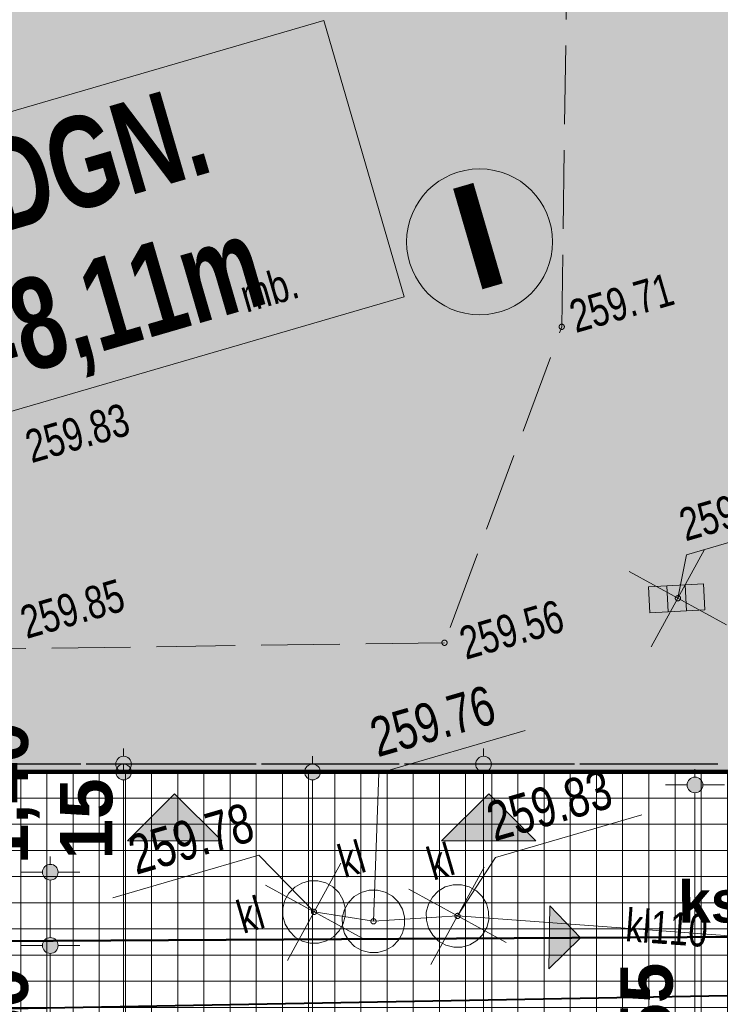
# Model space of a CAD drawing. Header units: millimetres. Extents: x -105537 to 2299296, y -162842 to 175608.
# Tile 14 of 42: x 5981 to 19366, y -4439 to 14373. Entities that reach past the tile are written whole.
import ezdxf
from ezdxf.xclip import XClip

# ---------------------------------------------------------------- set-up
doc = ezdxf.new("R2010")
doc.units = ezdxf.units.MM
doc.header["$MEASUREMENT"] = 0
doc.header["$XCLIPFRAME"] = 0
for name, pattern in [('1054', [2000, 1500, -500]), ('Przerywana', [2400, 1200, -1200]), ('Wipeout_Contour', [1000, 0, -1000])]:
    doc.linetypes.add(name, pattern=pattern)
for name, color, linetype in [('A__!REF_RYSUNKI', 7, 'Continuous'), ('Nowe_01-PZT-WYPEŁNIENIA', 7, 'Continuous'), ('Nowe_02-PZT-OBIEKTY', 7, 'Continuous'), ('Nowe_A__SCIANY', 7, 'Continuous'), ('Nowe_A_WYM_SYTUACJA', 7, 'Continuous')]:
    doc.layers.add(name, color=color, linetype=linetype)
for name, color, linetype, lineweight in [('Nowe_01-PZT-WYPEŁNIENIA_Nr_pióra__18', 9, 'Continuous', 13), ('Nowe_01-PZT-WYPEŁNIENIA_Nr_pióra__208', 7, 'Continuous', 100), ('Nowe_02-PZT-OBIEKTY_Nr_pióra__1', 7, 'Continuous', 13), ('Nowe_02-PZT-OBIEKTY_Nr_pióra__223', 34, 'Continuous', 50), ('Nowe_02-PZT-OBIEKTY_Nr_pióra__4', 7, 'Continuous', 13), ('Nowe_02-PZT-OBIEKTY_Nr_pióra__46', 7, 'Continuous', 15), ('Nowe_03-PZT-LINIE RÓŻNE_Nr_pióra__224', 6, 'Continuous', 40), ('Nowe_199-Z Wymiary i opisy_Nr_pióra__1', 7, 'Continuous', 13), ('Nowe_199-Z Wymiary i opisy_Nr_pióra__41', 7, 'Continuous', 15), ('Nowe_A__SCIANY_Nr_pióra__27', 7, 'Continuous', 25), ('Nowe_A_TER_UZBROJENIE_Nr_pióra__223', 34, 'Continuous', 50), ('Nowe_A_WYM_SYTUACJA_Nr_pióra__1', 7, 'Continuous', 13), ('Nowe_A_WYM_SYTUACJA_Nr_pióra__45', 7, 'Continuous', 15), ('Nowe_A_WYM_SYTUACJA_Nr_pióra__85', 7, 'Continuous', 13), ('Wadowice Wałowa mdcp500_2_EGB_Budynek_Nr_pióra__7', 7, 'Continuous', 18), ('Wadowice Wałowa mdcp500_2_GES_PrzewodKanalizacyjny_Nr_pióra__34', 34, 'Continuous', 18), ('Wadowice Wałowa mdcp500_2_GES_Rzedna_Nr_pióra__34', 34, 'Continuous', 18), ('Wadowice Wałowa mdcp500_2_GES_UrzadzeniaSiecKanalizacyjna_Nr_pióra__34', 34, 'Continuous', 18), ('Wadowice Wałowa mdcp500_2_OT_Komunikacja_Nr_pióra__7', 7, 'Continuous', 18), ('Wadowice Wałowa mdcp500_2_OT_Rzedna_Nr_pióra__7', 7, 'Continuous', 18), ('Wadowice Wałowa mdcp500_3_0_Nr_pióra__1', 7, 'Continuous', 13)]:
    doc.layers.add(name, color=color, linetype=linetype, lineweight=lineweight)
for name, color, linetype, lineweight, true_color in [('Nowe_01-PZT-WYPEŁNIENIA_Nr_pióra__242', 7, 'Continuous', 13, 0xa7a7a7), ('Nowe_01-PZT-WYPEŁNIENIA_Nr_pióra__249', 7, 'Continuous', 13, 0x595959), ('Nowe_01-PZT-WYPEŁNIENIA_Nr_pióra__95', 7, 'Continuous', 50, 0xe1e100), ('Nowe_02-PZT-OBIEKTY_Nr_pióra__17', 7, 'Continuous', 30, 0xde1212), ('Nowe_02-PZT-OBIEKTY_Nr_pióra__55', 7, 'Continuous', 35, 0x0069d2), ('Nowe_03-PZT-LINIE RÓŻNE_Nr_pióra__244', 7, 'Continuous', 13, 0x4e4e4e), ('Nowe_199-Z Wymiary i opisy_Nr_pióra__78', 7, 'Continuous', 13, 0x00bb5e), ('Nowe_A__SCIANY_Nr_pióra__174', 7, 'Continuous', 5, 0x6a6a6a), ('Nowe_A_TER_UZBROJENIE_Nr_pióra__58', 7, 'Continuous', 20, 0xdf0000)]:
    doc.layers.add(name, color=color, linetype=linetype, lineweight=lineweight, true_color=true_color)
doc.styles.add('STYL_AUTOMATYCZNY_10', font='arial.ttf', dxfattribs={"width": 0.7})
doc.styles.add('STYL_AUTOMATYCZNY_2', font='arial.ttf')
doc.styles.add('STYL_AUTOMATYCZNY_3', font='arial.ttf')
doc.styles.add('STYL_AUTOMATYCZNY_5', font='arial.ttf')
doc.styles.add('STYL_AUTOMATYCZNY_7', font='arial.ttf', dxfattribs={"width": 0.75})
doc.linetypes.add('X', pattern='A,0,[1,PAB.6.2 PROJEKT ZAGOSPODAROWANIA TERENU1.Shx,S=78.395049,R=0,X=0,Y=0],-9877.776146,0', length=9877.776146)
doc.dimstyles.new('STYL_AUTOMATYCZNY__1', dxfattribs={"dimtxt": 1000, "dimasz": 570, "dimexe": 0.18, "dimexo": 0.0625, "dimgap": 0, "dimtad": 1, "dimlfac": 0.001, "dimzin": 0, "dimdsep": 46, "dimtxsty": 'STYL_AUTOMATYCZNY_5', "dimblk": 'ARROWHEAD_11', "dimblk1": 'ARROWHEAD_11', "dimblk2": 'ARROWHEAD_11', "dimcen": 0.09, "dimse1": 1, "dimse2": 1, "dimclrd": 7, "dimclre": 7, "dimclrt": 7, "dimadec": 0, "dimazin": 0, "dimtfac": 1, "dimtdec": 4, "dimtmove": 0, "dimatfit": 3, "dimfxl": 0, "dimtolj": 1, "dimtzin": 0, "dimarcsym": 0})
doc.dimstyles.new('STYL_AUTOMATYCZNY__2', dxfattribs={"dimtxt": 1000, "dimasz": 570, "dimexe": 0.18, "dimexo": 0.0625, "dimgap": 0, "dimtad": 1, "dimtih": 1, "dimtoh": 1, "dimlfac": 0.001, "dimzin": 0, "dimdsep": 46, "dimtxsty": 'STYL_AUTOMATYCZNY_5', "dimblk": 'ARROWHEAD_11', "dimblk1": 'ARROWHEAD_11', "dimblk2": 'ARROWHEAD_11', "dimcen": 0.09, "dimse1": 1, "dimse2": 1, "dimclrd": 7, "dimclre": 7, "dimclrt": 7, "dimadec": 0, "dimazin": 0, "dimtfac": 1, "dimtdec": 4, "dimtmove": 0, "dimatfit": 3, "dimfxl": 0, "dimtolj": 1, "dimtzin": 0, "dimarcsym": 0})
doc.dimstyles.new('STYL_AUTOMATYCZNY__4', dxfattribs={"dimtxt": 1000, "dimasz": 570, "dimexe": 0.18, "dimexo": 0.0625, "dimgap": 0, "dimtad": 1, "dimlfac": 0.001, "dimzin": 0, "dimdsep": 46, "dimtxsty": 'STYL_AUTOMATYCZNY_5', "dimblk": 'ARROWHEAD_11', "dimblk1": 'ARROWHEAD_11', "dimblk2": 'ARROWHEAD_11', "dimcen": 0.09, "dimse1": 1, "dimse2": 1, "dimclrd": 7, "dimclre": 7, "dimclrt": 7, "dimadec": 0, "dimazin": 0, "dimtfac": 1, "dimtdec": 4, "dimtmove": 2, "dimatfit": 3, "dimfxl": 0, "dimtolj": 1, "dimtzin": 0, "dimarcsym": 0})
picture_1 = doc.add_image_def('image1.tif', size_in_pixel=(6904, 2168))

# ---------------------------------------------------------------- blocks, each defined once
blk = doc.blocks.new('Rysunek_1_3', base_point=(73226, -6125))
at = {"layer": 'Wadowice Wałowa mdcp500_3_0_Nr_pióra__1', "color": 7, "lineweight": 13}
image = blk.add_image(picture_1, insert=(-79879, -3368), size_in_units=(292228, 91739), rotation=16.24147, dxfattribs=at)
image.set_boundary_path([(-0.5, -0.5), (6903.5, 2167.5)])
blk = doc.blocks.new('Wypełnienie_1_1', base_point=(0, 0))
at = {"color": 254, "linetype": 'Wipeout_Contour', "lineweight": 0, "ltscale": 114170.787608}
blk.add_wipeout([(-6887, -16701), (56, -16785), (-9, 0), (-500, 0), (-510, 15000), (13319, 15000), (13400, 19233), (-7211, 18978)], dxfattribs=at).dxf.layer = 'Nowe_01-PZT-WYPEŁNIENIA'
blk = doc.blocks.new('Ściana_1_1', base_point=(-350, 150))
at = {"layer": 'Nowe_A__SCIANY_Nr_pióra__174', "linetype": 'Continuous', "lineweight": 5, "true_color": 0x6a6a6a}
blk.add_hatch(color=251, dxfattribs=at).paths.add_polyline_path([(36350, 150), (-350, 150), (-350, 0), (36350, 0)])
at = {"layer": 'Nowe_A__SCIANY_Nr_pióra__27', "color": 7, "linetype": 'Continuous', "lineweight": 25, "flags": 128}
for points in [[(-500, 0), (36500, 0)], [(7150, 150), (5716, 150)], [(10500, 150), (7250, 150)], [(13233, 150), (10600, 150)], [(16583, 150), (13333, 150)], [(19316, 150), (16683, 150)]]:
    blk.add_lwpolyline(points, dxfattribs=at)
blk = doc.blocks.new('Symbol wejścia 27[3]_1', base_point=(8041, -1317))
at = {"layer": 'Nowe_02-PZT-OBIEKTY_Nr_pióra__17', "linetype": 'Continuous', "lineweight": 30, "true_color": 0xde1212}
blk.add_hatch(color=12, dxfattribs=at).paths.add_polyline_path([(8041, -1317), (9841, -1317), (8941, -417)])
at = {"layer": 'Nowe_02-PZT-OBIEKTY_Nr_pióra__1', "color": 7, "linetype": 'Continuous', "lineweight": 13}
for p, q in [((8041, -1317), (8941, -417)), ((9841, -1317), (8941, -417)), ((8041, -1317), (9841, -1317))]:
    blk.add_line(p, q, dxfattribs=at)
blk = doc.blocks.new('Symbol wejścia 27[4]_1', base_point=(14041, -1317))
at = {"layer": 'Nowe_02-PZT-OBIEKTY_Nr_pióra__17', "linetype": 'Continuous', "lineweight": 30, "true_color": 0xde1212}
blk.add_hatch(color=12, dxfattribs=at).paths.add_polyline_path([(14041, -1317), (15841, -1317), (14941, -417)])
at = {"layer": 'Nowe_02-PZT-OBIEKTY_Nr_pióra__1', "color": 7, "linetype": 'Continuous', "lineweight": 13}
for p, q in [((14041, -1317), (14941, -417)), ((15841, -1317), (14941, -417)), ((14041, -1317), (15841, -1317))]:
    blk.add_line(p, q, dxfattribs=at)
blk = doc.blocks.new('Symbol wejścia 27[17]_1', base_point=(16106, -2560))
at = {"layer": 'Nowe_02-PZT-OBIEKTY_Nr_pióra__223', "linetype": 'Continuous', "lineweight": 50}
blk.add_hatch(color=34, dxfattribs=at).paths.add_polyline_path([(16106, -2560), (16087, -3760), (16697, -3170)])
at = {"layer": 'Nowe_02-PZT-OBIEKTY_Nr_pióra__1', "color": 7, "linetype": 'Continuous', "lineweight": 13}
for p, q in [((16106, -2560), (16087, -3760)), ((16106, -2560), (16697, -3170)), ((16087, -3760), (16697, -3170))]:
    blk.add_line(p, q, dxfattribs=at)
blk = doc.blocks.new('*D68')
at = {"layer": 'Nowe_A_WYM_SYTUACJA_Nr_pióra__45', "linetype": 'Continuous', "lineweight": 15}
for points in [[(7947, 25023), (7958, 24965), (7991, 24917), (8040, 24884), (8097, 24873), (8154, 24884), (8203, 24917), (8236, 24965), (8247, 25023), (8236, 25080), (8203, 25129), (8154, 25161), (8097, 25173), (8040, 25161), (7991, 25129), (7958, 25080)], [(58112, 24937), (58124, 24879), (58156, 24831), (58205, 24798), (58262, 24787), (58319, 24798), (58368, 24831), (58401, 24879), (58412, 24937), (58401, 24994), (58368, 25043), (58319, 25075), (58262, 25087), (58205, 25075), (58156, 25043), (58124, 24994)]]:
    blk.add_hatch(color=7, dxfattribs=at).paths.add_polyline_path(points)
at = {"layer": 'Nowe_A_WYM_SYTUACJA_Nr_pióra__45', "color": 7, "linetype": 'Continuous', "lineweight": 15}
for centre in [(8097, 25023), (58262, 24937)]:
    blk.add_circle(centre, 150, dxfattribs=at)
at = {"layer": 'Nowe_A_WYM_SYTUACJA_Nr_pióra__85', "color": 7, "linetype": 'Continuous', "lineweight": 13}
for p, q in [((8097, 25173), (8098, 25585)), ((58262, 25087), (58263, 25499)), ((7797, 25023), (7947, 25023)), ((8247, 25023), (58112, 24937)), ((8096, 24460), (8097, 24873)), ((58412, 24936), (58562, 24936)), ((58261, 24374), (58262, 24787))]:
    blk.add_line(p, q, dxfattribs=at)
at = {"layer": 'Nowe_A_WYM_SYTUACJA_Nr_pióra__1', "color": 7, "lineweight": 13, "insert": (31464, 25183), "char_height": 1000, "attachment_point": 7, "rotation": 359.9015, "style": 'STYL_AUTOMATYCZNY_5'}
blk.add_mtext('\\A1;{\\pql;\\fArial|b1|i0|c238|p0;\\W1.000000;50,17}', dxfattribs=at)
blk = doc.blocks.new('ARROWHEAD_11')
at = {"color": 0, "linetype": 'Continuous', "lineweight": 0}
blk.add_line((0, 0), (-1, 0), dxfattribs=at)
at = {"color": 0, "linetype": 'Continuous', "lineweight": 0, "const_width": 0.25, "flags": 128}
blk.add_lwpolyline([(-0.125, 0, 1), (0.125, 0, 1)], format="xyb", close=True, dxfattribs=at)
blk = doc.blocks.new('*D69')
at = {"layer": 'Nowe_A_WYM_SYTUACJA_Nr_pióra__45', "linetype": 'Continuous', "lineweight": 15}
for points in [[(11426, 0), (11438, -57), (11470, -106), (11519, -139), (11576, -150), (11634, -139), (11682, -106), (11715, -57), (11726, 0), (11715, 57), (11682, 106), (11634, 139), (11576, 150), (11519, 139), (11470, 106), (11438, 57)], [(11426, -36699), (11438, -36756), (11470, -36805), (11519, -36837), (11576, -36849), (11634, -36837), (11682, -36805), (11715, -36756), (11726, -36699), (11715, -36641), (11682, -36593), (11634, -36560), (11576, -36549), (11519, -36560), (11470, -36593), (11438, -36641)]]:
    blk.add_hatch(color=7, dxfattribs=at).paths.add_polyline_path(points)
at = {"layer": 'Nowe_A_WYM_SYTUACJA_Nr_pióra__45', "color": 7, "linetype": 'Continuous', "lineweight": 15}
for centre in [(11576, 0), (11576, -36699)]:
    blk.add_circle(centre, 150, dxfattribs=at)
at = {"layer": 'Nowe_A_WYM_SYTUACJA_Nr_pióra__85', "color": 7, "linetype": 'Continuous', "lineweight": 13}
for p, q in [((11576, 150), (11576, 300)), ((11426, 0), (11014, 0)), ((12139, 0), (11726, 0)), ((11576, -36549), (11576, -150)), ((11426, -36699), (11014, -36699)), ((11576, -36999), (11576, -36849)), ((12139, -36699), (11726, -36699))]:
    blk.add_line(p, q, dxfattribs=at)
at = {"layer": 'Nowe_A_WYM_SYTUACJA_Nr_pióra__1', "color": 7, "lineweight": 13, "insert": (11376, -19191), "char_height": 1000, "attachment_point": 7, "rotation": 90, "style": 'STYL_AUTOMATYCZNY_5'}
blk.add_mtext('\\A1;{\\pql;\\fArial|b1|i0|c238|p0;\\W1.000000;36,70}', dxfattribs=at)
blk = doc.blocks.new('*D70')
at = {"layer": 'Nowe_A_WYM_SYTUACJA_Nr_pióra__45', "linetype": 'Continuous', "lineweight": 15}
for points in [[(14693, 150), (14704, 93), (14737, 44), (14786, 11), (14843, 0), (14900, 11), (14949, 44), (14982, 93), (14993, 150), (14982, 207), (14949, 256), (14900, 289), (14843, 300), (14786, 289), (14737, 256), (14704, 207)], [(14693, -46398), (14704, -46455), (14737, -46504), (14786, -46537), (14843, -46548), (14900, -46537), (14949, -46504), (14982, -46455), (14993, -46398), (14982, -46341), (14949, -46292), (14900, -46259), (14843, -46248), (14786, -46259), (14737, -46292), (14704, -46341)]]:
    blk.add_hatch(color=7, dxfattribs=at).paths.add_polyline_path(points)
at = {"layer": 'Nowe_A_WYM_SYTUACJA_Nr_pióra__45', "color": 7, "linetype": 'Continuous', "lineweight": 15}
for centre in [(14843, 150), (14843, -46398)]:
    blk.add_circle(centre, 150, dxfattribs=at)
at = {"layer": 'Nowe_A_WYM_SYTUACJA_Nr_pióra__85', "color": 7, "linetype": 'Continuous', "lineweight": 13}
for p, q in [((14843, 300), (14843, 450)), ((14693, 150), (14281, 150)), ((14843, -46248), (14843, 0)), ((15406, 150), (14993, 150)), ((14693, -46398), (14281, -46398)), ((15406, -46398), (14993, -46398)), ((14843, -46698), (14843, -46548))]:
    blk.add_line(p, q, dxfattribs=at)
at = {"layer": 'Nowe_A_WYM_SYTUACJA_Nr_pióra__1', "color": 7, "lineweight": 13, "insert": (14643, -24840), "char_height": 1000, "attachment_point": 7, "rotation": 90, "style": 'STYL_AUTOMATYCZNY_5'}
blk.add_mtext('\\A1;{\\pql;\\fArial|b1|i0|c238|p0;\\W1.000000;46,55}', dxfattribs=at)
blk = doc.blocks.new('*D75')
at = {"layer": 'Nowe_A_WYM_SYTUACJA_Nr_pióra__45', "linetype": 'Continuous', "lineweight": 15}
for points in [[(18732, -248), (18743, -306), (18776, -354), (18825, -387), (18882, -398), (18939, -387), (18988, -354), (19021, -306), (19032, -248), (19021, -191), (18988, -142), (18939, -110), (18882, -98), (18825, -110), (18776, -142), (18743, -191)], [(18732, -9803), (18743, -9860), (18776, -9909), (18825, -9941), (18882, -9953), (18939, -9941), (18988, -9909), (19021, -9860), (19032, -9803), (19021, -9745), (18988, -9697), (18939, -9664), (18882, -9653), (18825, -9664), (18776, -9697), (18743, -9745)]]:
    blk.add_hatch(color=7, dxfattribs=at).paths.add_polyline_path(points)
at = {"layer": 'Nowe_A_WYM_SYTUACJA_Nr_pióra__45', "color": 7, "linetype": 'Continuous', "lineweight": 15}
for centre in [(18882, -248), (18882, -9803)]:
    blk.add_circle(centre, 150, dxfattribs=at)
at = {"layer": 'Nowe_A_WYM_SYTUACJA_Nr_pióra__85', "color": 7, "linetype": 'Continuous', "lineweight": 13}
for p, q in [((18882, -98), (18882, 52)), ((18732, -248), (18320, -248)), ((19445, -248), (19032, -248)), ((18882, -9653), (18882, -398)), ((18732, -9803), (18320, -9803)), ((19445, -9803), (19032, -9803))]:
    blk.add_line(p, q, dxfattribs=at)
at = {"layer": 'Nowe_A_WYM_SYTUACJA_Nr_pióra__1', "color": 7, "lineweight": 13, "insert": (18682, -6360), "char_height": 1000, "attachment_point": 7, "rotation": 90, "style": 'STYL_AUTOMATYCZNY_5'}
blk.add_mtext('\\A1;{\\pql;\\fArial|b1|i0|c238|p0;\\W1.000000;9,55}', dxfattribs=at)
blk = doc.blocks.new('*D76')
at = {"layer": 'Nowe_A_WYM_SYTUACJA_Nr_pióra__45', "linetype": 'Continuous', "lineweight": 15}
for points in [[(7816, 150), (7827, 93), (7860, 44), (7908, 11), (7966, 0), (8023, 11), (8072, 44), (8104, 93), (8116, 150), (8104, 207), (8072, 256), (8023, 289), (7966, 300), (7908, 289), (7860, 256), (7827, 207)], [(7816, 0), (7827, -57), (7860, -106), (7908, -139), (7966, -150), (8023, -139), (8072, -106), (8104, -57), (8116, 0), (8104, 57), (8072, 106), (8023, 139), (7966, 150), (7908, 139), (7860, 106), (7827, 57)], [(7816, -13433), (7827, -13491), (7860, -13539), (7908, -13572), (7966, -13583), (8023, -13572), (8072, -13539), (8104, -13491), (8116, -13433), (8104, -13376), (8072, -13327), (8023, -13295), (7966, -13283), (7908, -13295), (7860, -13327), (7827, -13376)]]:
    blk.add_hatch(color=7, dxfattribs=at).paths.add_polyline_path(points)
at = {"layer": 'Nowe_A_WYM_SYTUACJA_Nr_pióra__45', "color": 7, "linetype": 'Continuous', "lineweight": 15}
blk.add_circle((7966, -13433), 150, dxfattribs=at)
at = {"layer": 'Nowe_A_WYM_SYTUACJA_Nr_pióra__85', "color": 7, "linetype": 'Continuous', "lineweight": 13}
for p, q in [((7816, 0), (7403, 0)), ((8528, 0), (8116, 0)), ((7966, -13283), (7966, -150)), ((7816, -13433), (7403, -13433)), ((8528, -13433), (8116, -13433)), ((7966, -13733), (7966, -13583))]:
    blk.add_line(p, q, dxfattribs=at)
at = {"layer": 'Nowe_A_WYM_SYTUACJA_Nr_pióra__1', "color": 7, "lineweight": 13, "char_height": 1000, "attachment_point": 7, "rotation": 90, "style": 'STYL_AUTOMATYCZNY_5'}
for s, insert in [('\\A1;{\\pql;\\fArial|b1|i0|c238|p0;\\W1.000000;15}', (7766, -1675)), ('\\A1;{\\pql;\\fArial|b1|i0|c238|p0;\\W1.000000;13,43}', (7766, -9195))]:
    blk.add_mtext(s, dxfattribs=dict(at, insert=insert))
blk = doc.blocks.new('*D77')
at = {"layer": 'Nowe_A_WYM_SYTUACJA_Nr_pióra__45', "linetype": 'Continuous', "lineweight": 15}
for points in [[(7816, 150), (7827, 93), (7860, 44), (7908, 11), (7966, 0), (8023, 11), (8072, 44), (8104, 93), (8116, 150), (8104, 207), (8072, 256), (8023, 289), (7966, 300), (7908, 289), (7860, 256), (7827, 207)], [(7816, 0), (7827, -57), (7860, -106), (7908, -139), (7966, -150), (8023, -139), (8072, -106), (8104, -57), (8116, 0), (8104, 57), (8072, 106), (8023, 139), (7966, 150), (7908, 139), (7860, 106), (7827, 57)]]:
    blk.add_hatch(color=7, dxfattribs=at).paths.add_polyline_path(points)
at = {"layer": 'Nowe_A_WYM_SYTUACJA_Nr_pióra__45', "color": 7, "linetype": 'Continuous', "lineweight": 15}
for centre in [(7966, 150), (7966, 0)]:
    blk.add_circle(centre, 150, dxfattribs=at)
at = {"layer": 'Nowe_A_WYM_SYTUACJA_Nr_pióra__85', "color": 7, "linetype": 'Continuous', "lineweight": 13}
for p, q in [((7966, 300), (7966, 450)), ((7816, 150), (7403, 150)), ((7966, 0), (7966, 150)), ((8528, 150), (8116, 150))]:
    blk.add_line(p, q, dxfattribs=at)
blk = doc.blocks.new('Rysunek_4_2', base_point=(-5551989123, -7375062639))
at = {"layer": 'Wadowice Wałowa mdcp500_2_EGB_Budynek_Nr_pióra__7', "color": 7, "linetype": 'Continuous', "lineweight": 18, "flags": 128}
blk.add_lwpolyline([(46140, -8809), (43816, -8840), (43873, -13042), (1701, -13797), (1563, -4599), (43754, -3838), (43790, -6536), (46103, -6466)], close=True, dxfattribs=at)
at = {"layer": 'Wadowice Wałowa mdcp500_2_GES_PrzewodKanalizacyjny_Nr_pióra__34', "color": 34, "linetype": 'Continuous', "lineweight": 18, "flags": 128}
blk.add_lwpolyline([(24753, -4186), (24735, -3515), (14346, -2750), (12741, -2853), (11605, -2673)], dxfattribs=at)
at = {"layer": 'Wadowice Wałowa mdcp500_2_GES_Rzedna_Nr_pióra__34', "color": 34, "linetype": 'Continuous', "lineweight": 18, "flags": 128}
for points in [[(18556, 3320), (18720, 4152), (21514, 4966)], [(12741, -2853), (12843, -24), (15637, 790)], [(14346, -2750), (15072, -1632), (17866, -818)], [(11605, -2673), (10553, -1592), (7759, -2406)]]:
    blk.add_lwpolyline(points, dxfattribs=at)
at = {"layer": 'Wadowice Wałowa mdcp500_2_GES_Rzedna_Nr_pióra__34', "color": 34, "linetype": 'Continuous', "lineweight": 18}
for centre in [(18556, 3320), (11605, -2673), (12741, -2853), (14346, -2750)]:
    blk.add_circle(centre, 50, dxfattribs=at)
at = {"layer": 'Wadowice Wałowa mdcp500_2_GES_UrzadzeniaSiecKanalizacyjna_Nr_pióra__34', "color": 34, "linetype": 'Continuous', "lineweight": 18}
for p, q in [((18720, 3079), (18692, 3578)), ((18371, 3059), (18343, 3559))]:
    blk.add_line(p, q, dxfattribs=at)
at = {"layer": 'Wadowice Wałowa mdcp500_2_GES_UrzadzeniaSiecKanalizacyjna_Nr_pióra__34', "color": 34, "linetype": 'Continuous', "lineweight": 18, "flags": 128}
for points in [[(19042, 3598), (17993, 3539), (18021, 3040), (19070, 3098)], [(11244, -3153), (11133, -3043), (11053, -2908), (11011, -2757), (11010, -2600), (11049, -2449), (11126, -2312), (11236, -2200), (11371, -2121), (11521, -2079), (11678, -2078), (11830, -2117), (11966, -2194), (12078, -2303), (12158, -2438), (12200, -2589), (12201, -2746), (12162, -2898), (12085, -3034), (11975, -3146), (11840, -3225), (11689, -3267), (11532, -3269), (11381, -3230)], [(12380, -3332), (12268, -3222), (12189, -3087), (12147, -2937), (12145, -2780), (12184, -2628), (12261, -2492), (12371, -2380), (12506, -2300), (12657, -2259), (12814, -2257), (12965, -2296), (13102, -2373), (13213, -2483), (13293, -2618), (13335, -2769), (13336, -2926), (13297, -3077), (13220, -3214), (13110, -3325), (12976, -3405), (12825, -3447), (12668, -3448), (12516, -3409)], [(13985, -3229), (13873, -3119), (13794, -2984), (13752, -2833), (13750, -2677), (13790, -2525), (13867, -2389), (13976, -2277), (14111, -2197), (14262, -2155), (14419, -2154), (14571, -2193), (14707, -2270), (14819, -2380), (14898, -2515), (14940, -2666), (14942, -2822), (14903, -2974), (14825, -3111), (14716, -3222), (14581, -3302), (14430, -3344), (14273, -3345), (14122, -3306)]]:
    blk.add_lwpolyline(points, close=True, dxfattribs=at)
at = {"layer": 'Wadowice Wałowa mdcp500_2_OT_Komunikacja_Nr_pióra__7', "color": 7, "linetype": '1054', "lineweight": 18, "flags": 128}
for points in [[(-38095, 48301), (-28168, 51765), (-22562, 50794), (-25475, 32583), (-19910, 31642), (-16613, 52434), (-13628, 54949), (4160, 54600), (17763, 54313), (17874, 48388), (23247, 48037), (43755, 48147), (43716, 54250), (44022, 55203), (44317, 55227), (44222, 33670), (44269, 15383), (44009, 15453), (43752, 15264), (43714, 12638), (43742, 6678), (43715, -808), (29167, -1067), (29202, -3047), (43718, -2786), (43754, -3838), (1563, -4599), (-2392, -5074), (-2519, -4923), (-32394, -6273), (-40563, -6153), (-49205, 485), (-41484, 46168)], [(14097, 2469), (5766, 2354), (5830, 5925), (3319, 15724), (13331, 15109), (16426, 14709), (16337, 8506)]]:
    blk.add_lwpolyline(points, close=True, dxfattribs=at)
at = {"layer": 'Wadowice Wałowa mdcp500_2_OT_Rzedna_Nr_pióra__7', "color": 7, "linetype": 'Continuous', "lineweight": 18}
for centre in [(16337, 8506), (14097, 2469)]:
    blk.add_circle(centre, 50, dxfattribs=at)
at = {"layer": 'Wadowice Wałowa mdcp500_2_GES_PrzewodKanalizacyjny_Nr_pióra__34', "color": 34, "linetype": 'Continuous', "lineweight": 18, "insert": (17562, -2923), "char_height": 625, "attachment_point": 4, "rotation": 355.7885, "style": 'STYL_AUTOMATYCZNY_7'}
blk.add_mtext('\\A1;{\\pql;\\fArial|b0|i0|c238|p0;\\W0.750000;kl110}', dxfattribs=at)
at = {"layer": 'Wadowice Wałowa mdcp500_2_GES_Rzedna_Nr_pióra__34', "color": 34, "linetype": 'Continuous', "lineweight": 18, "attachment_point": 7, "rotation": 16.2415, "style": 'STYL_AUTOMATYCZNY_7'}
for s, insert, char_height in [('\\A1;{\\pql;\\fArial|b0|i0|c238|p0;\\W0.750000;259.48}', (18705, 4396), 625), ('\\A1;{\\pql;\\fArial|b0|i0|c238|p0;\\W0.750000;259.76}', (12824, 269), 750), ('\\A1;{\\pql;\\fArial|b0|i0|c238|p0;\\W0.750000;259.83}', (15053, -1339), 750), ('\\A1;{\\pql;\\fArial|b0|i0|c238|p0;\\W0.750000;259.78}', (8208, -1977), 750)]:
    blk.add_mtext(s, dxfattribs=dict(at, insert=insert, char_height=char_height))
at = {"layer": 'Wadowice Wałowa mdcp500_2_GES_UrzadzeniaSiecKanalizacyjna_Nr_pióra__34', "color": 34, "linetype": 'Continuous', "lineweight": 18, "char_height": 625, "attachment_point": 4, "rotation": 16.2415, "style": 'STYL_AUTOMATYCZNY_7'}
for insert in [(12094, -1728), (13794, -1777), (10162, -2794)]:
    blk.add_mtext('\\A1;{\\pql;\\fArial|b0|i0|c238|p0;\\W0.750000;kl}', dxfattribs=dict(at, insert=insert))
at = {"layer": 'Wadowice Wałowa mdcp500_2_OT_Komunikacja_Nr_pióra__7', "color": 7, "linetype": 'Continuous', "lineweight": 18, "insert": (10226, 9069), "char_height": 625, "attachment_point": 4, "rotation": 16.2415, "style": 'STYL_AUTOMATYCZNY_7'}
blk.add_mtext('\\A1;{\\pql;\\fArial|b0|i0|c238|p0;\\W0.750000;mb.}', dxfattribs=at)
at = {"layer": 'Wadowice Wałowa mdcp500_2_OT_Rzedna_Nr_pióra__7', "color": 7, "linetype": 'Continuous', "lineweight": 18, "char_height": 625, "attachment_point": 7, "rotation": 16.2415, "style": 'STYL_AUTOMATYCZNY_7'}
for s, insert in [('\\A1;{\\pql;\\fArial|b0|i0|c238|p0;\\W0.750000;259.71}', (16608, 8377)), ('\\A1;{\\pql;\\fArial|b0|i0|c238|p0;\\W0.750000;259.83}', (6211, 5890)), ('\\A1;{\\pql;\\fArial|b0|i0|c238|p0;\\W0.750000;259.85}', (6116, 2532)), ('\\A1;{\\pql;\\fArial|b0|i0|c238|p0;\\W0.750000;259.56}', (14507, 2134))]:
    blk.add_mtext(s, dxfattribs=dict(at, insert=insert))
blk = doc.blocks.new('WSC-miejsca postojowe[21]_1', base_point=(5061, -6915))
at = {"layer": 'Nowe_02-PZT-OBIEKTY_Nr_pióra__55', "linetype": 'Continuous', "lineweight": 0, "true_color": 0x003469}
blk.add_hatch(color=156, dxfattribs=at).paths.add_polyline_path([(5061, -6915), (5046, -3315), (46, -3335), (61, -6935)])
at = {"layer": 'Nowe_02-PZT-OBIEKTY_Nr_pióra__4', "color": 7, "linetype": 'Continuous', "lineweight": 13}
for p, q in [((5046, -3315), (46, -3335)), ((61, -6935), (46, -3335)), ((5061, -6915), (61, -6935))]:
    blk.add_line(p, q, dxfattribs=at)
at = {"layer": 'Nowe_02-PZT-OBIEKTY_Nr_pióra__46', "color": 7, "lineweight": 15, "insert": (4170, -6685), "char_height": 700, "attachment_point": 1, "rotation": 90.2258, "style": 'STYL_AUTOMATYCZNY_3'}
blk.add_mtext('\\A1;{\\pql;\\fArial|b0|i0|c238|p0;\\W1.000000;8\\fArial|b0|i0|c238|p0;\\W1.000000;\\A1{\\H.66x;\\S^  ;}\\fArial|b0|i0|c238|p0;\\W1.000000;\\fArial|b0|i0|c238|p0;\\W1.000000;\\A1{\\H.66x;\\S^  ;}\\fArial|b0|i0|c238|p0;\\W1.000000;\\fArial|b0|i0|c238|p0;\\W1.000000;\\A1{\\H.66x;\\S^  ;}\\fArial|b0|i0|c238|p0;\\W1.000000;\\fArial|b0|i0|c238|p0;\\W1.000000;\\A1{\\H.66x;\\S^  ;}\\fArial|b0|i0|c238|p0;\\W1.000000;\\fArial|b0|i0|c238|p0;\\W1.000000;\\A1{\\H.66x;\\S^  ;}\\fArial|b0|i0|c238|p0;\\W1.000000;\\fArial|b0|i0|c238|p0;\\W1.000000;\\A1{\\H.66x;\\S^  ;}}', dxfattribs=at)
blk = doc.blocks.new('*D90')
at = {"layer": 'Nowe_A_WYM_SYTUACJA_Nr_pióra__45', "linetype": 'Continuous', "lineweight": 15}
for points in [[(6416, -3315), (6428, -3372), (6460, -3421), (6509, -3454), (6566, -3465), (6624, -3454), (6672, -3421), (6705, -3372), (6716, -3315), (6705, -3258), (6672, -3209), (6624, -3176), (6566, -3165), (6509, -3176), (6460, -3209), (6428, -3258)], [(6416, -6915), (6428, -6972), (6460, -7021), (6509, -7053), (6566, -7065), (6624, -7053), (6672, -7021), (6705, -6972), (6716, -6915), (6705, -6857), (6672, -6809), (6624, -6776), (6566, -6765), (6509, -6776), (6460, -6809), (6428, -6857)]]:
    blk.add_hatch(color=7, dxfattribs=at).paths.add_polyline_path(points)
at = {"layer": 'Nowe_A_WYM_SYTUACJA_Nr_pióra__45', "color": 7, "linetype": 'Continuous', "lineweight": 15}
for centre in [(6566, -3315), (6566, -6915)]:
    blk.add_circle(centre, 150, dxfattribs=at)
at = {"layer": 'Nowe_A_WYM_SYTUACJA_Nr_pióra__85', "color": 7, "linetype": 'Continuous', "lineweight": 13}
for p, q in [((6416, -3315), (6004, -3315)), ((7129, -3315), (6716, -3315)), ((6566, -6765), (6566, -3465)), ((6416, -6915), (6004, -6915)), ((7129, -6915), (6716, -6915))]:
    blk.add_line(p, q, dxfattribs=at)
at = {"layer": 'Nowe_A_WYM_SYTUACJA_Nr_pióra__1', "color": 7, "lineweight": 13, "insert": (6366, -6450), "char_height": 1000, "attachment_point": 7, "rotation": 90, "style": 'STYL_AUTOMATYCZNY_5'}
blk.add_mtext('\\A1;{\\pql;\\fArial|b1|i0|c238|p0;\\W1.000000;3,60}', dxfattribs=at)
blk = doc.blocks.new('*D91')
at = {"layer": 'Nowe_A_WYM_SYTUACJA_Nr_pióra__45', "linetype": 'Continuous', "lineweight": 15}
for points in [[(6416, -1915), (6428, -1972), (6460, -2021), (6509, -2054), (6566, -2065), (6624, -2054), (6672, -2021), (6705, -1972), (6716, -1915), (6705, -1858), (6672, -1809), (6624, -1776), (6566, -1765), (6509, -1776), (6460, -1809), (6428, -1858)], [(6416, -3315), (6428, -3372), (6460, -3421), (6509, -3454), (6566, -3465), (6624, -3454), (6672, -3421), (6705, -3372), (6716, -3315), (6705, -3258), (6672, -3209), (6624, -3176), (6566, -3165), (6509, -3176), (6460, -3209), (6428, -3258)]]:
    blk.add_hatch(color=7, dxfattribs=at).paths.add_polyline_path(points)
at = {"layer": 'Nowe_A_WYM_SYTUACJA_Nr_pióra__45', "color": 7, "linetype": 'Continuous', "lineweight": 15}
for centre in [(6566, -1915), (6566, -3315)]:
    blk.add_circle(centre, 150, dxfattribs=at)
at = {"layer": 'Nowe_A_WYM_SYTUACJA_Nr_pióra__85', "color": 7, "linetype": 'Continuous', "lineweight": 13}
for p, q in [((6566, -1765), (6566, -1615)), ((6416, -1915), (6004, -1915)), ((6566, -3165), (6566, -2065)), ((7129, -1915), (6716, -1915)), ((6416, -3315), (6004, -3315)), ((7129, -3315), (6716, -3315))]:
    blk.add_line(p, q, dxfattribs=at)
at = {"layer": 'Nowe_A_WYM_SYTUACJA_Nr_pióra__1', "color": 7, "lineweight": 13, "insert": (6366, -1765), "char_height": 1000, "attachment_point": 7, "rotation": 90, "style": 'STYL_AUTOMATYCZNY_5'}
blk.add_mtext('\\A1;{\\pql;\\fArial|b1|i0|c238|p0;\\W1.000000;1,40}', dxfattribs=at)
blk = doc.blocks.new('*D93')
at = {"layer": 'Nowe_A_WYM_SYTUACJA_Nr_pióra__45', "linetype": 'Continuous', "lineweight": 15}
for points in [[(7872, 28294), (7883, 28237), (7916, 28188), (7964, 28156), (8022, 28144), (8079, 28156), (8128, 28188), (8160, 28237), (8172, 28294), (8160, 28352), (8128, 28400), (8079, 28433), (8022, 28444), (7964, 28433), (7916, 28400), (7883, 28352)], [(43715, 28294), (43727, 28237), (43759, 28188), (43808, 28156), (43865, 28144), (43923, 28156), (43971, 28188), (44004, 28237), (44015, 28294), (44004, 28352), (43971, 28400), (43923, 28433), (43865, 28444), (43808, 28433), (43759, 28400), (43727, 28352)]]:
    blk.add_hatch(color=7, dxfattribs=at).paths.add_polyline_path(points)
at = {"layer": 'Nowe_A_WYM_SYTUACJA_Nr_pióra__45', "color": 7, "linetype": 'Continuous', "lineweight": 15}
for centre in [(8022, 28294), (43865, 28294)]:
    blk.add_circle(centre, 150, dxfattribs=at)
at = {"layer": 'Nowe_A_WYM_SYTUACJA_Nr_pióra__85', "color": 7, "linetype": 'Continuous', "lineweight": 13}
for p, q in [((8022, 28444), (8022, 28857)), ((43865, 28444), (43865, 28857)), ((7722, 28294), (7872, 28294)), ((8172, 28294), (43715, 28294)), ((44015, 28294), (44165, 28294)), ((8022, 27732), (8022, 28144)), ((43865, 27732), (43865, 28144))]:
    blk.add_line(p, q, dxfattribs=at)
at = {"layer": 'Nowe_A_WYM_SYTUACJA_Nr_pióra__1', "color": 7, "lineweight": 13, "insert": (24227, 28494), "char_height": 1000, "attachment_point": 7, "style": 'STYL_AUTOMATYCZNY_5'}
blk.add_mtext('\\A1;{\\pql;\\fArial|b1|i0|c238|p0;\\W1.000000;35,84}', dxfattribs=at)
blk = doc.blocks.new('*D94')
at = {"layer": 'Nowe_A_WYM_SYTUACJA_Nr_pióra__45', "linetype": 'Continuous', "lineweight": 15}
for points in [[(37752, 30769), (37763, 30711), (37796, 30663), (37845, 30630), (37902, 30619), (37959, 30630), (38008, 30663), (38041, 30711), (38052, 30769), (38041, 30826), (38008, 30875), (37959, 30907), (37902, 30919), (37845, 30907), (37796, 30875), (37763, 30826)], [(37752, -13433), (37763, -13491), (37796, -13539), (37845, -13572), (37902, -13583), (37959, -13572), (38008, -13539), (38041, -13491), (38052, -13433), (38041, -13376), (38008, -13327), (37959, -13295), (37902, -13283), (37845, -13295), (37796, -13327), (37763, -13376)]]:
    blk.add_hatch(color=7, dxfattribs=at).paths.add_polyline_path(points)
at = {"layer": 'Nowe_A_WYM_SYTUACJA_Nr_pióra__45', "color": 7, "linetype": 'Continuous', "lineweight": 15}
for centre in [(37902, 30769), (37902, -13433)]:
    blk.add_circle(centre, 150, dxfattribs=at)
at = {"layer": 'Nowe_A_WYM_SYTUACJA_Nr_pióra__85', "color": 7, "linetype": 'Continuous', "lineweight": 13}
for p, q in [((37902, 30919), (37902, 31069)), ((37752, 30769), (37339, 30769)), ((38464, 30769), (38052, 30769)), ((37902, -13283), (37902, 30619)), ((37752, -13433), (37339, -13433)), ((38464, -13433), (38052, -13433)), ((37902, -13733), (37902, -13583))]:
    blk.add_line(p, q, dxfattribs=at)
at = {"layer": 'Nowe_A_WYM_SYTUACJA_Nr_pióra__1', "color": 7, "lineweight": 13, "insert": (37702, 7333), "char_height": 1000, "attachment_point": 7, "rotation": 90, "style": 'STYL_AUTOMATYCZNY_5'}
blk.add_mtext('\\A1;{\\pql;\\fArial|b1|i0|c238|p0;\\W1.000000;3,00}', dxfattribs=at)

msp = doc.modelspace()

# ---------------------------------------------------------------- hatches: boundary and pattern name
at = {"layer": 'Nowe_01-PZT-WYPEŁNIENIA_Nr_pióra__18', "linetype": 'Continuous', "lineweight": 13}
h = msp.add_hatch(dxfattribs=at)
h.set_pattern_fill('Siatka_50x50_0001', color=9, style=0, pattern_type=2)
h.set_pattern_definition([(0, (0, 0), (0, 500), []), (90, (0, 0), (-500, 0), [])])
h.paths.add_polyline_path([(0, 0), (60.278, -18023.128), (10582.083, -18248.432), (10674.557, -18162.087), (19126.1, -18302.871), (38141.245, -18730.235), (44270.379, -18421.975), (44272.183, -15089.744), (72068.868, -13723.331), (57320.046, -8895.707), (57149.339, 6063.549), (56159.937, 6671.073), (56124.967, 9428.206), (51798.798, 10801.337), (48345.188, 13276.629), (44300.68, 15058.952), (44218.786, 15382.962), (44250.893, 16401.486), (43931.658, 16826.273), (43917.104, 19233.058), (13400.043, 19233.058), (13444.763, 15000), (36500, 15000), (36500, 0)])
h.paths.add_polyline_path([(43736.422, -3838.389), (43704.623, -2238.054), (43714.982, -821.629), (43815.663, -8840.491), (43873.089, -13042.11)], flags=0)

# ---------------------------------------------------------------- linework, layer by layer
at = {"layer": 'Nowe_01-PZT-WYPEŁNIENIA_Nr_pióra__249', "color": 251, "linetype": 'Continuous', "lineweight": 13, "true_color": 0x595959, "flags": 128}
msp.add_lwpolyline([(0, 0), (60.278, -18023.128), (10582.083, -18248.432), (10674.557, -18162.087), (19126.1, -18302.871), (38141.245, -18730.235), (44270.379, -18421.975), (44272.183, -15089.744), (72068.868, -13723.331), (57320.046, -8895.707), (57149.339, 6063.549), (56159.937, 6671.073), (56124.967, 9428.206), (51798.798, 10801.337), (48345.188, 13276.629), (44300.68, 15058.952), (44218.786, 15382.962), (44250.893, 16401.486), (43931.658, 16826.273), (43917.104, 19233.058), (13400.043, 19233.058), (13444.763, 15000), (36500, 15000), (36500, 0)], close=True, dxfattribs=at)
at = {"layer": 'Nowe_A_TER_UZBROJENIE_Nr_pióra__58', "color": 12, "linetype": 'Continuous', "lineweight": 20, "true_color": 0xdf0000}
msp.add_lwpolyline([(18046.135, 2390.338), (19066.743, 4250.004), (18556.439, 3320.171), (17626.606, 3830.475), (19486.272, 2809.867)], dxfattribs=at)

# ---------------------------------------------------------------- block references
at = {"layer": 'A__!REF_RYSUNKI', "color": 7, "linetype": 'Continuous', "lineweight": 13}
ref = msp.add_blockref('Rysunek_1_3', (73225.66, -6125.131), dxfattribs=at)
XClip(ref).set_block_clipping_path([(-93517.5507872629, 43450.1606019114), (110816.6640264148, 102975.132325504), (124455.4531805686, 56156.6090716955), (200686.4574784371, 78363.6015689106), (175028.2618212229, 166441.7158685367), (-105536.9572903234, 84709.7516477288)])
at = {"layer": 'Nowe_02-PZT-OBIEKTY', "color": 7, "linetype": 'Continuous', "lineweight": 13}
for name, p in [('Symbol wejścia 27[4]_1', (14040.739, -1316.576)), ('Symbol wejścia 27[17]_1', (16106.399, -2560.252))]:
    msp.add_blockref(name, p, dxfattribs=at)

# ---------------------------------------------------------------- texts
at = {"layer": 'Nowe_199-Z Wymiary i opisy_Nr_pióra__1', "color": 7, "linetype": 'Continuous', "lineweight": 13, "insert": (24386.152, -3028.469), "char_height": 800, "attachment_point": 8, "rotation": 0.3151398, "style": 'STYL_AUTOMATYCZNY_2'}
msp.add_mtext('\\A1;{\\pqc;\\fArial|b1|i0|c238|p0;\\W1.000000;ks PVC Ø200, l=\\fArial|b1|i0|c238|p0;\\W1.000000;44,7m}', dxfattribs=at)
at = {"layer": 'Nowe_199-Z Wymiary i opisy_Nr_pióra__78', "color": 112, "linetype": 'Continuous', "lineweight": 13, "true_color": 0x00bb5e, "insert": (15014.598, 9278.441), "char_height": 2000, "attachment_point": 8, "rotation": 16.2414656, "style": 'STYL_AUTOMATYCZNY_2'}
msp.add_mtext('\\A1;{\\pqc;\\fArial|b1|i0|c238|p0;\\W1.000000;I}', dxfattribs=at)

# ---------------------------------------------------------------- dimensions: what is measured, and where the dimension line sits
at = {"layer": 'Nowe_A_WYM_SYTUACJA', "color": 7, "linetype": 'Continuous', "lineweight": 13}
dim = msp.add_linear_dim(base=(18882.031, -248.157), p1=(19979.544, -9802.61), p2=(19834.159, -248.157), angle=90, dimstyle='STYL_AUTOMATYCZNY__1', dxfattribs=at)
dim.commit()
dim.dimension.update_dxf_attribs({"geometry": '*D75', "text_midpoint": (18182.031, -5065.404), "dimtype": 160, "text_rotation": 90})

# ---------------------------------------------------------------- next in the draw order: block references
at = {"layer": 'Nowe_01-PZT-WYPEŁNIENIA_Nr_pióra__95', "color": 52, "linetype": 'Continuous', "lineweight": 50, "true_color": 0xe1e100}
msp.add_blockref('Wypełnienie_1_1', (0, 0), dxfattribs=at)

# ---------------------------------------------------------------- next in the draw order: hatches: boundary and pattern name
at = {"layer": 'Nowe_01-PZT-WYPEŁNIENIA_Nr_pióra__242', "linetype": 'Continuous', "lineweight": 0, "true_color": 0x535353}
msp.add_hatch(color=251, dxfattribs=at).paths.add_polyline_path([(-500, 15000), (36500, 15000), (36500, 0), (-500, 0)])

# ---------------------------------------------------------------- next in the draw order: linework, layer by layer
at = {"layer": 'Nowe_01-PZT-WYPEŁNIENIA_Nr_pióra__208', "color": 7, "linetype": 'Continuous', "lineweight": 100, "flags": 128}
msp.add_lwpolyline([(-500, 15000), (36500, 15000), (36500, 0), (-500, 0)], close=True, dxfattribs=at)
at = {"layer": 'Nowe_03-PZT-LINIE RÓŻNE_Nr_pióra__224', "color": 6, "linetype": 'X', "lineweight": 40}
msp.add_lwpolyline([(1563.048, -4598.671), (-2391.907, -5073.778), (-2299.594, -13900.209), (1701.24, -13797.117), (43873.089, -13042.11), (43815.663, -8840.491), (46139.674, -8809.251), (46102.84, -6466.039), (43790.017, -6535.682), (43754.099, -3838.07)], close=True, dxfattribs=at)
at = {"layer": 'Nowe_03-PZT-LINIE RÓŻNE_Nr_pióra__244', "color": 251, "linetype": 'Przerywana', "lineweight": 13, "true_color": 0x4e4e4e}
msp.add_lwpolyline([(-500, 15000), (-500, 0), (36500, 0), (36500, 15000)], close=True, dxfattribs=at)
at = {"layer": 'Nowe_199-Z Wymiary i opisy_Nr_pióra__1', "color": 7, "linetype": 'Continuous', "lineweight": 13, "flags": 128}
msp.add_lwpolyline([(1763.276, 5708.219), (13328.305, 9077.249), (11790.116, 14357.462), (225.087, 10988.433), (1763.276, 5708.219)], close=True, dxfattribs=at)
at = {"layer": 'Nowe_199-Z Wymiary i opisy_Nr_pióra__41', "color": 7, "linetype": 'Continuous', "lineweight": 15}
msp.add_circle((14766.876, 10128.807), 1393.986, dxfattribs=at)
at = {"layer": 'Nowe_A_TER_UZBROJENIE_Nr_pióra__223', "color": 34, "linetype": 'Continuous', "lineweight": 50}
msp.add_line((46600.97, -3005.391), (1872.984, -3251.408), dxfattribs=at)
at = {"layer": 'Nowe_A_TER_UZBROJENIE_Nr_pióra__58', "color": 12, "linetype": 'Continuous', "lineweight": 20, "true_color": 0xdf0000}
for points in [[(11094.975, -3602.989), (12115.583, -1743.323), (11605.279, -2673.156), (10675.446, -2162.852), (12535.112, -3183.46)], [(13835.75, -3679.485), (14856.358, -1819.819), (14346.054, -2749.652), (13416.221, -2239.348), (15275.887, -3259.956)]]:
    msp.add_lwpolyline(points, dxfattribs=at)

# ---------------------------------------------------------------- next in the draw order: block references
at = {"layer": 'A__!REF_RYSUNKI', "color": 7, "linetype": 'Continuous', "lineweight": 13}
ref = msp.add_blockref('Rysunek_4_2', (-5551989123.249, -7375062639.407), dxfattribs=at)
XClip(ref).set_block_clipping_path([(-61241.4531575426, -107607.1502755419), (18474.2309784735, -84385.0293576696), (39659.2429552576, -157107.8322890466), (251319.9927157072, -95448.5543467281), (195865.5394707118, 94912.5971797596), (119370.7429366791, 72628.7588867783), (110592.302622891, 102762.9304267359), (-104289.334739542, 40165.3698595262)])
at = {"layer": 'Nowe_02-PZT-OBIEKTY', "color": 7, "linetype": 'Continuous', "lineweight": 13}
for name, p in [('Symbol wejścia 27[3]_1', (8040.739, -1316.576)), ('WSC-miejsca postojowe[21]_1', (5060.616, -6914.893))]:
    msp.add_blockref(name, p, dxfattribs=at)
at = {"layer": 'Nowe_A__SCIANY', "color": 7, "lineweight": 25}
msp.add_blockref('Ściana_1_1', (-350, 150), dxfattribs=at)

# ---------------------------------------------------------------- next in the draw order: texts
at = {"layer": 'Nowe_199-Z Wymiary i opisy_Nr_pióra__1', "color": 7, "linetype": 'Continuous', "lineweight": 13, "insert": (7485.155, 7600.879), "char_height": 1749.899964, "attachment_point": 8, "rotation": 16.2414656, "line_spacing_factor": 0.930008, "style": 'STYL_AUTOMATYCZNY_10'}
msp.add_mtext('\\A1;{\\pqc;\\fArial|b1|i0|c238|p0;\\W0.700000;I KDGN.\\P\\pqc;\\fArial|b1|i0|c238|p0;\\W0.700000;H=\\fArial|b1|i0|c238|p0;\\W0.700000;8\\fArial|b1|i0|c238|p0;\\W0.700000;,\\fArial|b1|i0|c238|p0;\\W0.700000;11\\fArial|b1|i0|c238|p0;\\W0.700000;m}', dxfattribs=at)

# ---------------------------------------------------------------- next in the draw order: dimensions: what is measured, and where the dimension line sits
at = {"layer": 'Nowe_A_WYM_SYTUACJA', "color": 7, "linetype": 'Continuous', "lineweight": 13}
dim = msp.add_linear_dim(base=(37901.973, 30768.594), p1=(6028.868, -13433.381), p2=(38872.455, 30768.594), angle=90, text='3,00', dimstyle='STYL_AUTOMATYCZNY__1', dxfattribs=at)
dim.commit()
dim.dimension.update_dxf_attribs({"geometry": '*D94', "text_midpoint": (37201.973, 8627.587), "dimtype": 160, "text_rotation": 90})
dim = msp.add_linear_dim(base=(43865.217, 28294.325), p1=(8021.576, -13433.381), p2=(43865.217, 27813.827), dimstyle='STYL_AUTOMATYCZNY__2', dxfattribs=at)
dim.commit()
dim.dimension.update_dxf_attribs({"geometry": '*D93', "text_midpoint": (25902.532, 28994.325), "dimtype": 160})
for base, p1, p2, angle, dimstyle, picture, middle, turn in [((58262.085, 24936.63), (8028.832, -14633.359), (58264.916, 26583.963), 359.9015489, 'STYL_AUTOMATYCZNY__1', '*D68', (33139.867, 25679.799), 359.9015489), ((6566.276, -1914.931), (5046.428, -3314.921), (5040.91, -1914.931), 90, 'STYL_AUTOMATYCZNY__1', '*D91', (5866.276, -470.351), 90), ((7965.89, 150), (18000, 0), (18000, 150), 90, 'STYL_AUTOMATYCZNY__1', '*D77', (7265.89, -914.42), 90), ((14843.007, 150), (14012.535, -46398.03), (18000, 150), 90, 'STYL_AUTOMATYCZNY__1', '*D70', (14143.007, -23164.88), 90), ((11576.277, 0), (12101.682, -36698.792), (-500, 0), 90, 'STYL_AUTOMATYCZNY__4', '*D69', (10876.277, -17515.489), 90), ((7965.89, 0), (8021.576, -13433.381), (18000, 0), 90, 'STYL_AUTOMATYCZNY__1', '*D76', (7265.89, -7520.281), 90), ((6566.276, -3314.921), (5060.616, -6914.893), (5046.428, -3314.921), 90, 'STYL_AUTOMATYCZNY__1', '*D90', (5866.276, -5154.927), 90)]:
    dim = msp.add_linear_dim(base=base, p1=p1, p2=p2, angle=angle, dimstyle=dimstyle, dxfattribs=at)
    dim.commit()
    dim.dimension.update_dxf_attribs({"geometry": picture, "text_midpoint": middle, "dimtype": 160, "text_rotation": turn})

doc.saveas('drawing.dxf')
